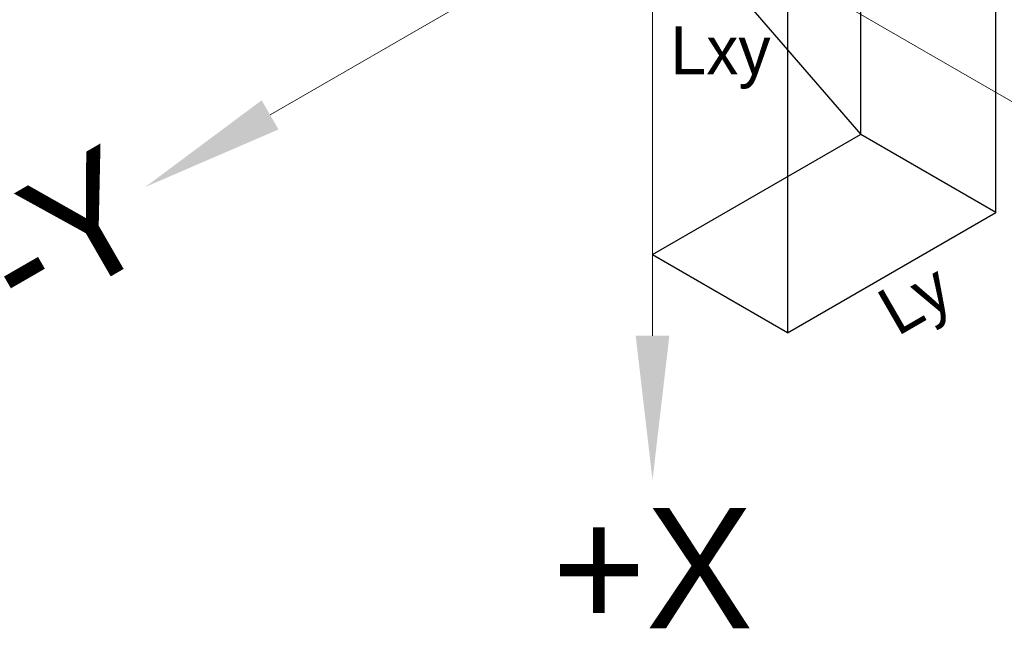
# Model space of a CAD drawing. Header units: millimetres. Extents: x 809 to 6054, y -5716 to -1261.
# Tile 85 of 94: x 5970 to 6011, y -5397 to -5371. Entities that reach past the tile are written whole.
import ezdxf
from ezdxf.enums import TextEntityAlignment as Align

# ---------------------------------------------------------------- set-up
doc = ezdxf.new("R2010")
doc.units = ezdxf.units.MM
doc.header["$LTSCALE"] = 0.3175
for name, color, linetype, lineweight in [('1轮廓实线层', 7, 'Continuous', 18), ('6文字层', 3, 'Continuous', 13), ('7标注层', 4, 'Continuous', 13)]:
    doc.layers.add(name, color=color, linetype=linetype, lineweight=lineweight)

msp = doc.modelspace()

# ---------------------------------------------------------------- linework, layer by layer
for p, q in [((6005.33187, -5361.22735), (6005.33187, -5376.22735)), ((6010.94849, -5364.48624), (6010.94849, -5379.48624)), ((5996.67614, -5366.23185), (6005.33639, -5376.23185)), ((6002.2944, -5369.48268), (6002.2944, -5384.48268)), ((5996.67161, -5381.22735), (6005.33187, -5376.22735)), ((6010.95466, -5379.48268), (6005.33639, -5376.23185)), ((6002.2944, -5384.48268), (6010.95466, -5379.48268)), ((6002.2944, -5384.48268), (5996.67614, -5381.23185))]:
    msp.add_line(p, q)
at = {"layer": '1轮廓实线层'}
for q in [(5980.76623, -5375.41744), (5996.67614, -5384.60303), (6012.58604, -5375.41744)]:
    msp.add_line((5996.67614, -5366.23185), q, dxfattribs=at)
at = {"layer": '7标注层'}
for points in [[(5980.41623, -5374.81122), (5981.11623, -5376.02366), (5975.57008, -5378.41744)], [(5995.97614, -5384.60303), (5997.37614, -5384.60303), (5996.67614, -5390.60303)]]:
    msp.add_solid(points, dxfattribs=at)

# ---------------------------------------------------------------- texts
at = {"layer": '6文字层'}
msp.add_text('Lxy', height=2, dxfattribs=at).set_placement((5999.50613, -5373.03908), align=Align.MIDDLE)
msp.add_text('-Y', height=5, rotation=30, dxfattribs=at).set_placement((5975.0879, -5378.69583), align=Align.MIDDLE_RIGHT)
msp.add_text('Ly', height=2, rotation=30, dxfattribs=at).set_placement((6007.08797, -5382.20335), align=Align.TOP_CENTER)
msp.add_text('+X', height=5, dxfattribs=at).set_placement((5996.67614, -5391.76193), align=Align.TOP_CENTER)

doc.saveas('drawing.dxf')
